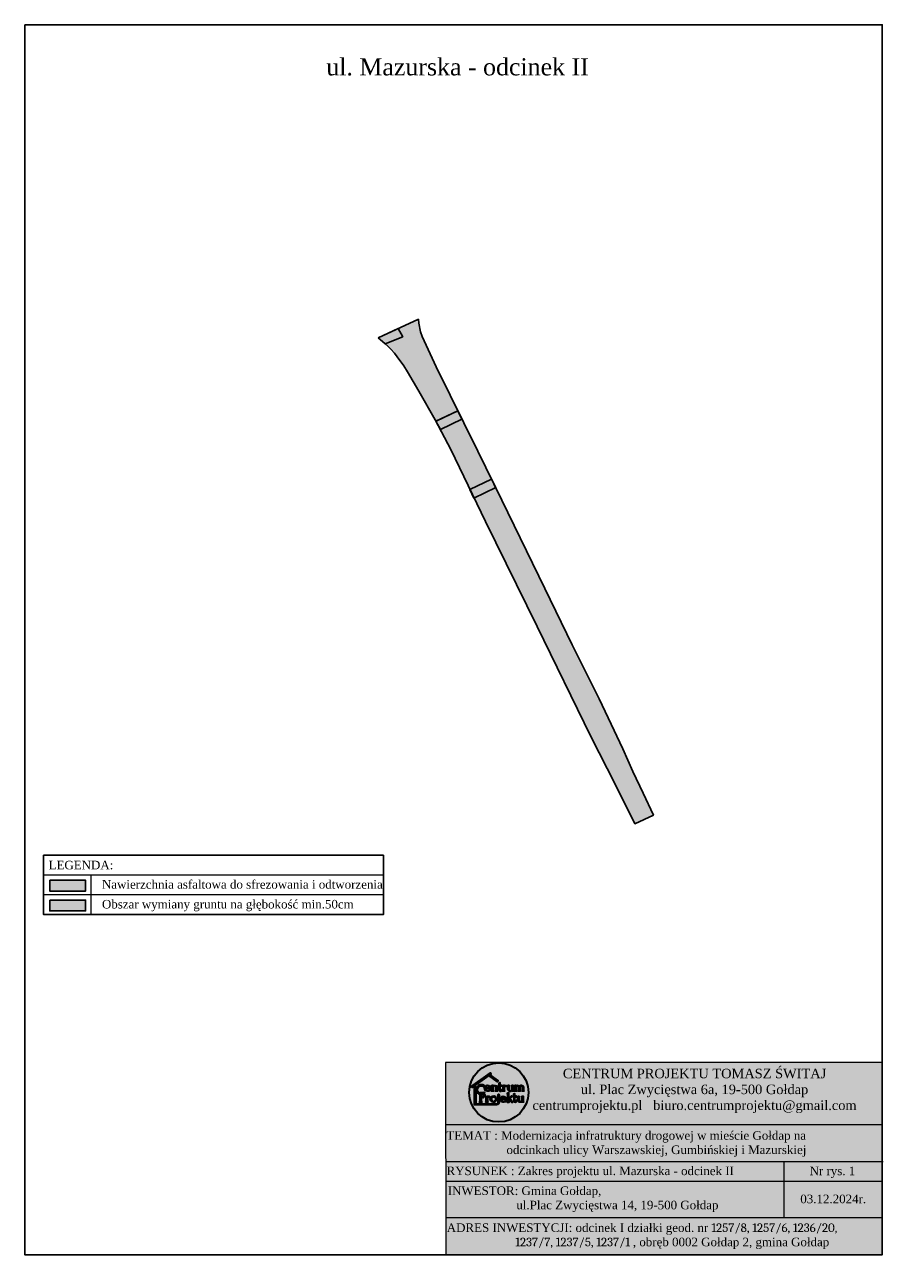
# Model space of a CAD drawing. Header units: millimetres. Extents: x 7584116 to 7587263, y 6019467 to 6021765.
# Tile 2 of 4: x 7584447 to 7584717, y 6020828 to 6021218. Entities that reach past the tile are written whole.
import ezdxf

# ---------------------------------------------------------------- set-up
doc = ezdxf.new("R2010")
doc.units = ezdxf.units.MM
doc.header["$MEASUREMENT"] = 0
doc.layers.add('POMOC', color=4, linetype='Continuous')
doc.styles.get("Standard").update_dxf_attribs({"font": 'arial.ttf'})

msp = doc.modelspace()

# ---------------------------------------------------------------- hatches: boundary and pattern name
at = {"transparency": 33554559}
for color, points in [(6, [(7584558.3, 6021119.49), (7584571.01, 6021125.31), (7584571.13, 6021124.09), (7584571.71, 6021121.3), (7584572.24, 6021119.92), (7584576.63, 6021110.31), (7584589.7, 6021083.76), (7584597.32, 6021068.3), (7584610.84, 6021040.45), (7584619.47, 6021022.73), (7584627.91, 6021005.7), (7584630.73, 6020999.77), (7584635.36, 6020990.03), (7584638.56, 6020982.83), (7584641.79, 6020975.98), (7584645.02, 6020969.13), (7584639.19, 6020966.38), (7584633.04, 6020978.59), (7584625.36, 6020993.87), (7584608.39, 6021028.49), (7584592.1, 6021061.56), (7584581.19, 6021084.28), (7584576.35, 6021093.59), (7584571.11, 6021102.68), (7584567.62, 6021108.78), (7584566.4, 6021110.68), (7584564.34, 6021113.5), (7584563.47, 6021114.6), (7584562.37, 6021115.84), (7584561.51, 6021116.71), (7584560.48, 6021117.65), (7584559.06, 6021118.8)]), (3, [(7584558.3, 6021119.49), (7584564.66, 6021122.4), (7584566.11, 6021119.78), (7584560.6, 6021117.53)]), (3, [(7584576.55, 6021093.2), (7584583.42, 6021096.5), (7584584.75, 6021093.81), (7584577.94, 6021090.54)]), (3, [(7584587.24, 6021071.69), (7584594.04, 6021074.96), (7584595.37, 6021072.27), (7584588.53, 6021068.99)]), (6, [(7584454.93, 6020948.6), (7584466.24, 6020948.6), (7584466.24, 6020945.17), (7584454.93, 6020945.17)]), (3, [(7584454.93, 6020942.36), (7584466.24, 6020942.36), (7584466.24, 6020938.94), (7584454.93, 6020938.94)])]:
    msp.add_hatch(color=color, dxfattribs=at).paths.add_polyline_path(points)
at = {"true_color": 0xffffff}
msp.add_hatch(color=7, dxfattribs=at).paths.add_polyline_path([(7584579.49, 6020891.19), (7584717.07, 6020891.19), (7584717.07, 6020830.62), (7584579.49, 6020830.62)])
at = {"lineweight": 30}
h = msp.add_hatch(color=6, dxfattribs=at)
h.set_gradient(color2=(0, 0, 0), tint=1)
edge = h.paths.add_edge_path()
edge.add_arc((7584596.34, 6020881.74), 9.31, 0, 360)
h = msp.add_hatch(color=250, dxfattribs=at)
h.set_gradient(color1=(255, 255, 255), one_color=1, tint=1)
h.paths.add_polyline_path([(7584587.77, 6020883.21), (7584587.52, 6020883.55), (7584593.72, 6020887.91), (7584593.96, 6020887.57), (7584593.52, 6020887.26), (7584596.18, 6020885.36), (7584595.93, 6020885.08), (7584593.2, 6020887.04)])
h = msp.add_hatch(color=250, dxfattribs=at)
h.set_gradient(color1=(255, 255, 255), one_color=1, tint=1)
h.paths.add_polyline_path([(7584595.64, 6020878.2), (7584595.64, 6020877.85), (7584588.65, 6020877.85), (7584588.65, 6020883.52), (7584589.08, 6020883.52), (7584589.08, 6020878.2)])
h = msp.add_hatch(color=6, dxfattribs=at)
h.set_gradient(color1=(255, 191, 0), one_color=1, tint=1, name='INVCURVED')
h.paths.add_polyline_path([(7584590.45, 6020881.36, -0.923522), (7584591.19, 6020883.85, -0.286085), (7584591.5, 6020883.48), (7584591.67, 6020883.49), (7584591.68, 6020883.94, 1.143285), (7584590.45, 6020881.08)])
h = msp.add_hatch(color=6, dxfattribs=at)
h.set_gradient(color1=(255, 191, 0), one_color=1, tint=1, name='INVCURVED')
edge = h.paths.add_edge_path()
edge.add_arc((7584591.19, 6020880.85), 0.753, 59.7842, 86.9422, ccw=False)
edge.add_arc((7584591.01, 6020881.67), 0.588, 343.5635, 360.9389)
edge.add_line((7584591.59, 6020881.68), (7584591.79, 6020881.68))
edge.add_line((7584591.79, 6020881.68), (7584591.78, 6020881.32))
edge.add_arc((7584591.18, 6020880.85), 0.759, -6.7647, 38.2283, ccw=False)
edge.add_arc((7584591.18, 6020880.85), 0.759, 278.7622, 353.2353, ccw=False)
edge.add_arc((7584590.9, 6020882.61), 2.54, 267.5522, 278.9779, ccw=False)
edge.add_line((7584590.79, 6020880.07), (7584590.79, 6020878.94))
edge.add_arc((7584590.94, 6020878.98), 0.152, 195.5071, 279.516)
edge.add_line((7584590.97, 6020878.83), (7584590.97, 6020878.71))
edge.add_line((7584590.97, 6020878.71), (7584590.28, 6020878.71))
edge.add_line((7584590.28, 6020878.71), (7584590.28, 6020878.83))
edge.add_arc((7584590.31, 6020878.98), 0.152, 260.3426, 344.5406)
edge.add_line((7584590.45, 6020878.94), (7584590.45, 6020881.36))
edge.add_arc((7584590.3, 6020881.36), 0.157, 2.693, 74.8162)
edge.add_line((7584590.34, 6020881.51), (7584590.34, 6020881.6))
edge.add_line((7584590.34, 6020881.6), (7584591.23, 6020881.6))
edge = h.paths.add_edge_path(flags=16)
edge.add_arc((7584591.02, 6020880.85), 0.579, 55.051, 79.1743)
edge.add_arc((7584590.88, 6020879.49), 1.95, 82.6001, 92.5717)
edge.add_line((7584590.79, 6020881.43), (7584590.79, 6020881.24))
edge.add_line((7584590.79, 6020881.24), (7584590.79, 6020880.26))
edge.add_arc((7584590.88, 6020881.66), 1.4, 266.7154, 279.6101)
edge.add_arc((7584591.02, 6020880.85), 0.579, 278.4105, 351.0491)
edge.add_arc((7584591.02, 6020880.85), 0.579, 351.0491, 393.2015)
edge.add_line((7584591.51, 6020881.17), (7584591.36, 6020881.33))
h = msp.add_hatch(color=6, dxfattribs=at)
h.set_gradient(color1=(255, 191, 0), one_color=1, name='INVHEMISPHERICAL')
h.paths.add_polyline_path([(7584593.44, 6020882.99), (7584592.18, 6020882.99, 0.687868), (7584593.59, 6020882.71), (7584593.68, 6020882.71), (7584593.67, 6020882.37, -0.158256), (7584592.69, 6020882.12, -0.902799), (7584592.71, 6020884, -0.466187), (7584593.74, 6020882.99)])
h.paths.add_polyline_path([(7584592.18, 6020883.22), (7584593.45, 6020883.22, 0.39583), (7584592.71, 6020883.81, 0.324978), (7584592.18, 6020883.24, 0.005444)], flags=16)
h = msp.add_hatch(color=6, dxfattribs=at)
h.set_gradient(color1=(255, 191, 0), one_color=1, name='INVHEMISPHERICAL')
h.paths.add_polyline_path([(7584594.05, 6020883.73), (7584594.05, 6020883.88, 0.197538), (7584594.34, 6020884), (7584594.49, 6020884), (7584594.49, 6020883.74, -0.591013), (7584595.79, 6020883.43), (7584595.79, 6020882.36, 0.32306), (7584595.91, 6020882.22), (7584595.91, 6020882.11), (7584595.34, 6020882.11), (7584595.34, 6020882.22, 0.331046), (7584595.44, 6020882.36), (7584595.44, 6020883.43, 0.787785), (7584594.49, 6020883.43), (7584594.49, 6020882.36, 0.47491), (7584594.63, 6020882.22), (7584594.63, 6020882.11), (7584594.02, 6020882.11), (7584594.02, 6020882.22, 0.47491), (7584594.16, 6020882.36), (7584594.16, 6020883.61, 0.473243)])
h = msp.add_hatch(color=6, dxfattribs=at)
h.set_gradient(color1=(255, 191, 0), one_color=1, name='INVHEMISPHERICAL')
h.paths.add_polyline_path([(7584596.45, 6020884.33), (7584596.45, 6020883.98), (7584596.19, 6020883.98), (7584596.19, 6020883.79), (7584596.45, 6020883.79), (7584596.45, 6020882.53, 1.077267), (7584597.29, 6020882.58), (7584597.15, 6020882.58, -0.353558), (7584596.98, 6020882.33, -0.464722), (7584596.77, 6020882.47), (7584596.77, 6020883.79), (7584597.31, 6020883.79), (7584597.31, 6020883.98), (7584596.78, 6020883.98), (7584596.78, 6020884.46), (7584596.78, 6020884.72), (7584596.63, 6020884.72, -0.197538), (7584596.34, 6020884.6), (7584596.34, 6020884.44, -0.473243)])
h = msp.add_hatch(color=6, dxfattribs=at)
h.set_gradient(color1=(255, 191, 0), one_color=1, name='INVHEMISPHERICAL')
h.paths.add_polyline_path([(7584597.86, 6020884), (7584598.02, 6020884), (7584598.02, 6020883.74, -0.335777), (7584598.65, 6020883.94, -1.062267), (7584598.54, 6020883.66, 0.297294), (7584598.02, 6020883.52), (7584598.02, 6020882.36, 0.47491), (7584598.16, 6020882.22), (7584598.16, 6020882.11), (7584597.55, 6020882.11), (7584597.55, 6020882.22, 0.47491), (7584597.68, 6020882.36), (7584597.68, 6020883.61, 0.473243), (7584597.58, 6020883.73), (7584597.58, 6020883.88, 0.197538)])
h = msp.add_hatch(color=6, dxfattribs=at)
h.set_gradient(color1=(255, 191, 0), one_color=1, name='INVHEMISPHERICAL')
h.paths.add_polyline_path([(7584599.52, 6020882.68, 0.859375), (7584600.45, 6020882.68), (7584600.45, 6020883.61, 0.473243), (7584600.34, 6020883.73), (7584600.34, 6020883.88, 0.197538), (7584600.63, 6020884), (7584600.79, 6020884), (7584600.79, 6020883.82), (7584600.79, 6020882.36, 0.47491), (7584600.93, 6020882.22), (7584600.93, 6020882.11), (7584600.45, 6020882.11), (7584600.45, 6020882.31, -0.662729), (7584599.19, 6020882.7), (7584599.19, 6020883.61, 0.473243), (7584599.08, 6020883.73), (7584599.08, 6020883.88, 0.197538), (7584599.37, 6020884), (7584599.52, 6020884), (7584599.52, 6020883.82)])
h = msp.add_hatch(color=6, dxfattribs=at)
h.set_gradient(color1=(255, 191, 0), one_color=1, name='INVHEMISPHERICAL')
h.paths.add_polyline_path([(7584604.19, 6020882.22), (7584604.19, 6020882.11), (7584603.66, 6020882.11), (7584603.66, 6020882.22, 0.331046), (7584603.76, 6020882.36), (7584603.76, 6020883.43, 0.905152), (7584602.93, 6020883.43), (7584602.93, 6020882.36, 0.32306), (7584603.05, 6020882.22), (7584603.05, 6020882.11), (7584602.48, 6020882.11), (7584602.48, 6020882.22, 0.331046), (7584602.57, 6020882.36), (7584602.57, 6020883.43, 0.902961), (7584601.74, 6020883.43), (7584601.74, 6020882.36, 0.47491), (7584601.88, 6020882.22), (7584601.88, 6020882.11), (7584601.27, 6020882.11), (7584601.27, 6020882.22, 0.47491), (7584601.41, 6020882.36), (7584601.41, 6020883.61, 0.473243), (7584601.3, 6020883.73), (7584601.3, 6020883.88, 0.197538), (7584601.59, 6020884), (7584601.74, 6020884), (7584601.74, 6020883.74, -0.592933), (7584602.78, 6020883.61, -0.727169), (7584604.08, 6020883.43), (7584604.08, 6020882.36, 0.252709)])
h = msp.add_hatch(color=6, dxfattribs=at)
h.set_gradient(color1=(255, 223, 127), one_color=1, tint=1, name='INVCURVED')
h.paths.add_polyline_path([(7584591.51, 6020881.17), (7584591.36, 6020881.33, -0.129628), (7584590.79, 6020881.24), (7584590.79, 6020881.04, 0.098881)])
h = msp.add_hatch(color=6, dxfattribs=at)
h.set_gradient(color1=(255, 191, 0), one_color=1, tint=1, name='INVHEMISPHERICAL')
h.paths.add_polyline_path([(7584592.57, 6020880.6), (7584592.72, 6020880.6), (7584592.72, 6020880.34, -0.335777), (7584593.36, 6020880.54, -1.062267), (7584593.25, 6020880.26, 0.297294), (7584592.73, 6020880.13), (7584592.73, 6020878.96, 0.47491), (7584592.86, 6020878.83), (7584592.86, 6020878.71), (7584592.25, 6020878.71), (7584592.25, 6020878.83, 0.47491), (7584592.39, 6020878.96), (7584592.39, 6020880.22, 0.473243), (7584592.28, 6020880.33), (7584592.28, 6020880.48, 0.197538)])
h = msp.add_hatch(color=6, dxfattribs=at)
h.set_gradient(color1=(255, 191, 0), one_color=1, name='INVHEMISPHERICAL')
edge = h.paths.add_edge_path()
edge.add_spline(control_points=[(7584594.75, 6020878.72), (7584595.67, 6020878.8), (7584595.67, 6020879.65), (7584595.67, 6020880.51), (7584594.75, 6020880.58)], knot_values=[3.866288, 3.866288, 3.866288, 5.347469, 5.347469, 6.828651, 6.828651, 6.828651], weights=[1, 0.73807, 1, 0.73807, 1], degree=2, periodic=0)
edge.add_line((7584594.75, 6020880.58), (7584594.57, 6020880.58))
edge.add_spline(control_points=[(7584594.57, 6020880.58), (7584593.66, 6020880.51), (7584593.66, 6020879.65), (7584593.66, 6020878.8), (7584594.57, 6020878.72)], knot_values=[0, 0, 0, 1.481182, 1.481182, 2.962364, 2.962364, 2.962364], weights=[1, 0.73807, 1, 0.73807, 1], degree=2, periodic=0)
edge.add_line((7584594.57, 6020878.72), (7584594.75, 6020878.72))
edge = h.paths.add_edge_path(flags=16)
edge.add_spline(control_points=[(7584594.75, 6020880.38), (7584595.32, 6020880.29), (7584595.32, 6020879.65), (7584595.32, 6020879.01), (7584594.75, 6020878.92)], knot_values=[0, 0, 0, 1.433144, 1.433144, 2.866288, 2.866288, 2.866288], weights=[1, 0.754062, 1, 0.754062, 1], degree=2, periodic=0)
edge.add_line((7584594.75, 6020878.92), (7584594.57, 6020878.92))
edge.add_spline(control_points=[(7584594.57, 6020878.92), (7584594.01, 6020879.01), (7584594.01, 6020879.65), (7584594.01, 6020880.29), (7584594.57, 6020880.38)], knot_values=[0, 0, 0, 1.433144, 1.433144, 2.866288, 2.866288, 2.866288], weights=[1, 0.754062, 1, 0.754062, 1], degree=2, periodic=0)
edge.add_line((7584594.57, 6020880.38), (7584594.75, 6020880.38))
h = msp.add_hatch(color=6, dxfattribs=at)
h.set_gradient(color1=(255, 191, 0), one_color=1, name='INVHEMISPHERICAL')
h.paths.add_polyline_path([(7584596.02, 6020880.35), (7584596.02, 6020880.5, 0.197538), (7584596.31, 6020880.62), (7584596.46, 6020880.62), (7584596.46, 6020880.36), (7584596.46, 6020878.66, -0.365861), (7584595.75, 6020877.9, 0.234931), (7584596.13, 6020878.66), (7584596.13, 6020880.24, 0.473243)])
h = msp.add_hatch(color=6, dxfattribs=at)
h.set_gradient(color1=(255, 191, 0), one_color=1, name='INVHEMISPHERICAL')
h.paths.add_polyline_path([(7584596.52, 6020880.98, 1), (7584596.06, 6020880.98, 1)])
h = msp.add_hatch(color=6, dxfattribs=at)
h.set_gradient(color1=(255, 191, 0), one_color=1, name='INVHEMISPHERICAL')
h.paths.add_polyline_path([(7584597.67, 6020880.56, -0.466187), (7584598.7, 6020879.55), (7584598.4, 6020879.55), (7584597.14, 6020879.55, 0.687868), (7584598.55, 6020879.28), (7584598.64, 6020879.28), (7584598.63, 6020878.93, -0.158256), (7584597.65, 6020878.69, -0.902799)])
h.paths.add_polyline_path([(7584597.14, 6020879.78), (7584598.41, 6020879.78, 0.39583), (7584597.67, 6020880.38, 0.324978), (7584597.14, 6020879.8, 0.005444)], flags=16)
h = msp.add_hatch(color=6, dxfattribs=at)
h.set_gradient(color1=(255, 191, 0), one_color=1, name='INVHEMISPHERICAL')
h.paths.add_polyline_path([(7584598.99, 6020878.83), (7584598.99, 6020878.71), (7584599.6, 6020878.71), (7584599.6, 6020878.83, -0.445335), (7584599.47, 6020878.95), (7584599.47, 6020879.59), (7584599.54, 6020879.66), (7584600.32, 6020878.71), (7584600.73, 6020878.71), (7584600.73, 6020878.83, -0.174114), (7584600.55, 6020878.92), (7584599.79, 6020879.86), (7584600.3, 6020880.33, -0.11284), (7584600.54, 6020880.45), (7584600.54, 6020880.53), (7584600.19, 6020880.53), (7584599.47, 6020879.84), (7584599.47, 6020881.29), (7584599.47, 6020881.55), (7584599.31, 6020881.55, -0.197538), (7584599.02, 6020881.43), (7584599.02, 6020881.27, -0.473243), (7584599.13, 6020881.16), (7584599.13, 6020878.96, -0.47491)])
h = msp.add_hatch(color=6, dxfattribs=at)
h.set_gradient(color1=(255, 191, 0), one_color=1, name='INVHEMISPHERICAL')
h.paths.add_polyline_path([(7584601.1, 6020880.93), (7584601.1, 6020880.58), (7584600.83, 6020880.58), (7584600.83, 6020880.39), (7584601.1, 6020880.39), (7584601.1, 6020879.13, 1.077267), (7584601.94, 6020879.18), (7584601.79, 6020879.18, -0.353558), (7584601.63, 6020878.93, -0.464722), (7584601.42, 6020879.07), (7584601.42, 6020880.39), (7584601.95, 6020880.39), (7584601.95, 6020880.58), (7584601.43, 6020880.58), (7584601.43, 6020881.06), (7584601.43, 6020881.32), (7584601.27, 6020881.32, -0.197538), (7584600.99, 6020881.2), (7584600.99, 6020881.04, -0.473243)])
h = msp.add_hatch(color=6, dxfattribs=at)
h.set_gradient(color1=(255, 191, 0), one_color=1, name='INVHEMISPHERICAL')
h.paths.add_polyline_path([(7584602.7, 6020879.28, 0.859375), (7584603.63, 6020879.28), (7584603.63, 6020880.22, 0.473243), (7584603.52, 6020880.33), (7584603.52, 6020880.48, 0.197538), (7584603.81, 6020880.6), (7584603.97, 6020880.6), (7584603.97, 6020880.42), (7584603.97, 6020878.96, 0.47491), (7584604.11, 6020878.83), (7584604.11, 6020878.71), (7584603.63, 6020878.71), (7584603.63, 6020878.92, -0.649665), (7584602.37, 6020879.28), (7584602.37, 6020880.22, 0.473243), (7584602.26, 6020880.33), (7584602.26, 6020880.48, 0.197538), (7584602.55, 6020880.6), (7584602.7, 6020880.6), (7584602.7, 6020880.42)])

# ---------------------------------------------------------------- linework, layer by layer
at = {"color": 3}
for p, q in [((7584564.66, 6021122.4), (7584566.11, 6021119.78)), ((7584583.42, 6021096.5), (7584576.61, 6021093.24)), ((7584584.75, 6021093.81), (7584577.94, 6021090.55))]:
    msp.add_line(p, q, dxfattribs=at)
at = {"color": 0, "linetype": 'ByBlock', "lineweight": 20}
for p, q in [((7584559.98, 6020950.22), (7584453.01, 6020950.22)), ((7584467.84, 6020950.22), (7584467.84, 6020937.75)), ((7584559.98, 6020943.98), (7584453.01, 6020943.98)), ((7584559.98, 6020937.75), (7584453.01, 6020937.75)), ((7584717.19, 6020871.5), (7584579.53, 6020871.5)), ((7584579.59, 6020859.98), (7584717.4, 6020859.97)), ((7584686.24, 6020842.31), (7584686.24, 6020859.97)), ((7584717.13, 6020853.73), (7584579.55, 6020853.73)), ((7584579.72, 6020842.31), (7584717.06, 6020842.31)), ((7584579.65, 6020830.63), (7584717.1, 6020830.62))]:
    msp.add_line(p, q, dxfattribs=at)
at = {"color": 41, "lineweight": 30}
for p, q in [((7584591.79, 6020881.68), (7584591.59, 6020881.68)), ((7584591.78, 6020881.32), (7584591.79, 6020881.68)), ((7584592.71, 6020883.85), (7584592.71, 6020883.85)), ((7584591.23, 6020881.6), (7584590.34, 6020881.6)), ((7584590.34, 6020881.6), (7584590.34, 6020881.51)), ((7584590.45, 6020881.36), (7584590.45, 6020878.94)), ((7584590.79, 6020881.43), (7584590.79, 6020881.24)), ((7584590.79, 6020881.24), (7584590.79, 6020880.26)), ((7584591.51, 6020881.17), (7584591.36, 6020881.33)), ((7584594.57, 6020880.58), (7584594.75, 6020880.58)), ((7584594.57, 6020880.38), (7584594.75, 6020880.38)), ((7584594.57, 6020878.92), (7584594.75, 6020878.92)), ((7584594.57, 6020878.72), (7584594.75, 6020878.72)), ((7584597.67, 6020880.41), (7584597.67, 6020880.41))]:
    msp.add_line(p, q, dxfattribs=at)
for points in [[(7584447.07, 6021218.07), (7584717.07, 6021218.07), (7584717.07, 6020830.62), (7584447.07, 6020830.62)], [(7584453.01, 6020956.46), (7584559.98, 6020956.46), (7584559.98, 6020937.75), (7584453.01, 6020937.75)]]:
    msp.add_lwpolyline(points, close=True)
at = {"color": 6}
msp.add_lwpolyline([(7584558.3, 6021119.49), (7584571.01, 6021125.31), (7584571.13, 6021124.09), (7584571.71, 6021121.3), (7584572.24, 6021119.92), (7584576.63, 6021110.31), (7584589.7, 6021083.76), (7584597.32, 6021068.3), (7584610.84, 6021040.45), (7584619.47, 6021022.73), (7584627.91, 6021005.7), (7584630.73, 6020999.77), (7584635.36, 6020990.03), (7584638.56, 6020982.83), (7584641.79, 6020975.98), (7584645.02, 6020969.13), (7584639.19, 6020966.38), (7584633.04, 6020978.59), (7584625.36, 6020993.87), (7584608.39, 6021028.49), (7584592.1, 6021061.56), (7584581.19, 6021084.28), (7584576.35, 6021093.59), (7584571.11, 6021102.68), (7584567.62, 6021108.78), (7584566.4, 6021110.68), (7584564.34, 6021113.5), (7584563.47, 6021114.6), (7584562.37, 6021115.84), (7584561.51, 6021116.71), (7584560.48, 6021117.65), (7584559.06, 6021118.8), (7584558.3, 6021119.49)], dxfattribs=at)
at = {"color": 3}
for points in [[(7584558.3, 6021119.49), (7584564.66, 6021122.4), (7584566.11, 6021119.78), (7584560.6, 6021117.53)], [(7584576.55, 6021093.2), (7584583.42, 6021096.5), (7584584.75, 6021093.81), (7584577.94, 6021090.54)], [(7584587.24, 6021071.69), (7584594.04, 6021074.96), (7584595.37, 6021072.27), (7584588.53, 6021068.99)], [(7584454.93, 6020942.36), (7584466.24, 6020942.36), (7584466.24, 6020938.94), (7584454.93, 6020938.94)]]:
    msp.add_lwpolyline(points, close=True, dxfattribs=at)
at = {"color": 6}
msp.add_lwpolyline([(7584454.93, 6020948.6), (7584466.24, 6020948.6), (7584466.24, 6020945.17), (7584454.93, 6020945.17)], close=True, dxfattribs=at)
at = {"lineweight": 20}
msp.add_lwpolyline([(7584717.06, 6020891.19), (7584579.52, 6020891.19), (7584579.68, 6020830.62), (7584717.07, 6020830.62)], close=True, dxfattribs=at)
at = {"color": 250, "lineweight": 30}
for points in [[(7584587.77, 6020883.21), (7584587.52, 6020883.55), (7584593.72, 6020887.91), (7584593.96, 6020887.57), (7584593.52, 6020887.26), (7584596.18, 6020885.36), (7584595.93, 6020885.08), (7584593.2, 6020887.04)], [(7584595.64, 6020878.2), (7584595.64, 6020877.85), (7584588.65, 6020877.85), (7584588.65, 6020883.52), (7584589.08, 6020883.52), (7584589.08, 6020878.2)]]:
    msp.add_lwpolyline(points, close=True, dxfattribs=at)
at = {"color": 41, "lineweight": 30}
msp.add_lwpolyline([(7584590.45, 6020881.36, -0.923522), (7584591.19, 6020883.85, -0.286085), (7584591.5, 6020883.48), (7584591.67, 6020883.49), (7584591.68, 6020883.94, 1.143285), (7584590.45, 6020881.08, 1.143285)], format="xyb", dxfattribs=at)
for points in [[(7584591.23, 6020881.6, -0.119057), (7584591.57, 6020881.5, 0.07596), (7584591.59, 6020881.68), (7584591.79, 6020881.68), (7584591.78, 6020881.32, -0.198881), (7584591.94, 6020880.76, -0.336892), (7584591.3, 6020880.1, -0.049895), (7584590.79, 6020880.07), (7584590.79, 6020878.94, 0.383909), (7584590.97, 6020878.83), (7584590.97, 6020878.71), (7584590.28, 6020878.71), (7584590.28, 6020878.83, 0.384855), (7584590.45, 6020878.94), (7584590.45, 6020881.36, 0.325514), (7584590.34, 6020881.51), (7584590.34, 6020881.6)], [(7584593.44, 6020882.99), (7584592.18, 6020882.99, 0.687868), (7584593.59, 6020882.71), (7584593.68, 6020882.71), (7584593.67, 6020882.37, -0.158256), (7584592.69, 6020882.12, -0.902799), (7584592.71, 6020884, -0.466187), (7584593.74, 6020882.99)], [(7584592.18, 6020883.22), (7584593.45, 6020883.22, 0.39583), (7584592.71, 6020883.81, 0.324978), (7584592.18, 6020883.24), (7584592.18, 6020883.24, 0.005444)], [(7584594.05, 6020883.73), (7584594.05, 6020883.88, 0.197538), (7584594.34, 6020884), (7584594.49, 6020884), (7584594.49, 6020883.74, -0.591013), (7584595.79, 6020883.43), (7584595.79, 6020882.36, 0.32306), (7584595.91, 6020882.22), (7584595.91, 6020882.11), (7584595.34, 6020882.11), (7584595.34, 6020882.22, 0.331046), (7584595.44, 6020882.36), (7584595.44, 6020883.43, 0.787785), (7584594.49, 6020883.43), (7584594.49, 6020882.36, 0.47491), (7584594.63, 6020882.22), (7584594.63, 6020882.11), (7584594.02, 6020882.11), (7584594.02, 6020882.22, 0.47491), (7584594.16, 6020882.36), (7584594.16, 6020883.61, 0.473243)], [(7584596.45, 6020884.33), (7584596.45, 6020883.98), (7584596.19, 6020883.98), (7584596.19, 6020883.79), (7584596.45, 6020883.79), (7584596.45, 6020882.53, 1.077267), (7584597.29, 6020882.58), (7584597.15, 6020882.58, -0.353558), (7584596.98, 6020882.33, -0.464722), (7584596.77, 6020882.47), (7584596.77, 6020883.79), (7584597.31, 6020883.79), (7584597.31, 6020883.98), (7584596.78, 6020883.98), (7584596.78, 6020884.46), (7584596.78, 6020884.72), (7584596.63, 6020884.72, -0.197538), (7584596.34, 6020884.6), (7584596.34, 6020884.44, -0.473243)], [(7584597.86, 6020884), (7584598.02, 6020884), (7584598.02, 6020883.74, -0.335777), (7584598.65, 6020883.94, -1.062267), (7584598.54, 6020883.66, 0.297294), (7584598.02, 6020883.52), (7584598.02, 6020882.36, 0.47491), (7584598.16, 6020882.22), (7584598.16, 6020882.11), (7584597.55, 6020882.11), (7584597.55, 6020882.22, 0.47491), (7584597.68, 6020882.36), (7584597.68, 6020883.61, 0.473243), (7584597.58, 6020883.73), (7584597.58, 6020883.88, 0.197538)], [(7584599.52, 6020882.68, 0.859375), (7584600.45, 6020882.68), (7584600.45, 6020883.61, 0.473243), (7584600.34, 6020883.73), (7584600.34, 6020883.88, 0.197538), (7584600.63, 6020884), (7584600.79, 6020884), (7584600.79, 6020883.82), (7584600.79, 6020882.36, 0.47491), (7584600.93, 6020882.22), (7584600.93, 6020882.11), (7584600.45, 6020882.11), (7584600.45, 6020882.31, -0.662729), (7584599.19, 6020882.7), (7584599.19, 6020883.61, 0.473243), (7584599.08, 6020883.73), (7584599.08, 6020883.88, 0.197538), (7584599.37, 6020884), (7584599.52, 6020884), (7584599.52, 6020883.82)], [(7584604.19, 6020882.22), (7584604.19, 6020882.11), (7584603.66, 6020882.11), (7584603.66, 6020882.22, 0.331046), (7584603.76, 6020882.36), (7584603.76, 6020883.43, 0.905152), (7584602.93, 6020883.43), (7584602.93, 6020882.36, 0.32306), (7584603.05, 6020882.22), (7584603.05, 6020882.11), (7584602.48, 6020882.11), (7584602.48, 6020882.22, 0.331046), (7584602.57, 6020882.36), (7584602.57, 6020883.43, 0.902961), (7584601.74, 6020883.43), (7584601.74, 6020882.36, 0.47491), (7584601.88, 6020882.22), (7584601.88, 6020882.11), (7584601.27, 6020882.11), (7584601.27, 6020882.22, 0.47491), (7584601.41, 6020882.36), (7584601.41, 6020883.61, 0.473243), (7584601.3, 6020883.73), (7584601.3, 6020883.88, 0.197538), (7584601.59, 6020884), (7584601.74, 6020884), (7584601.74, 6020883.74, -0.592933), (7584602.78, 6020883.61, -0.727169), (7584604.08, 6020883.43), (7584604.08, 6020882.36, 0.252709)], [(7584591.36, 6020881.33, 0.105648), (7584591.13, 6020881.42, 0.043537), (7584590.79, 6020881.43), (7584590.79, 6020881.24), (7584590.79, 6020880.26, 0.056323), (7584591.11, 6020880.28, 0.328003), (7584591.6, 6020880.76, 0.186027), (7584591.51, 6020881.17)], [(7584592.57, 6020880.6), (7584592.72, 6020880.6), (7584592.72, 6020880.34, -0.335777), (7584593.36, 6020880.54, -1.062267), (7584593.25, 6020880.26, 0.297294), (7584592.73, 6020880.13), (7584592.73, 6020878.96, 0.47491), (7584592.86, 6020878.83), (7584592.86, 6020878.71), (7584592.25, 6020878.71), (7584592.25, 6020878.83, 0.47491), (7584592.39, 6020878.96), (7584592.39, 6020880.22, 0.473243), (7584592.28, 6020880.33), (7584592.28, 6020880.48, 0.197538)], [(7584596.02, 6020880.35), (7584596.02, 6020880.5, 0.197538), (7584596.31, 6020880.62), (7584596.46, 6020880.62), (7584596.46, 6020880.36), (7584596.46, 6020878.66, -0.365861), (7584595.75, 6020877.9, 0.234931), (7584596.13, 6020878.66), (7584596.13, 6020880.24, 0.473243)], [(7584597.67, 6020880.56, -0.466187), (7584598.7, 6020879.55), (7584598.4, 6020879.55), (7584597.14, 6020879.55, 0.687868), (7584598.55, 6020879.28), (7584598.64, 6020879.28), (7584598.63, 6020878.93, -0.158256), (7584597.65, 6020878.69, -0.902799)], [(7584597.14, 6020879.78), (7584598.41, 6020879.78, 0.39583), (7584597.67, 6020880.38, 0.324978), (7584597.14, 6020879.8), (7584597.14, 6020879.8, 0.005444)], [(7584598.99, 6020878.83), (7584598.99, 6020878.71), (7584599.6, 6020878.71), (7584599.6, 6020878.83, -0.445335), (7584599.47, 6020878.95), (7584599.47, 6020879.59), (7584599.54, 6020879.66), (7584600.32, 6020878.71), (7584600.73, 6020878.71), (7584600.73, 6020878.83, -0.174114), (7584600.55, 6020878.92), (7584599.79, 6020879.86), (7584600.3, 6020880.33, -0.11284), (7584600.54, 6020880.45), (7584600.54, 6020880.53), (7584600.19, 6020880.53), (7584599.47, 6020879.84), (7584599.47, 6020881.29), (7584599.47, 6020881.55), (7584599.31, 6020881.55, -0.197538), (7584599.02, 6020881.43), (7584599.02, 6020881.27, -0.473243), (7584599.13, 6020881.16), (7584599.13, 6020878.96, -0.47491)], [(7584601.1, 6020880.93), (7584601.1, 6020880.58), (7584600.83, 6020880.58), (7584600.83, 6020880.39), (7584601.1, 6020880.39), (7584601.1, 6020879.13, 1.077267), (7584601.94, 6020879.18), (7584601.79, 6020879.18, -0.353558), (7584601.63, 6020878.93, -0.464722), (7584601.42, 6020879.07), (7584601.42, 6020880.39), (7584601.95, 6020880.39), (7584601.95, 6020880.58), (7584601.43, 6020880.58), (7584601.43, 6020881.06), (7584601.43, 6020881.32), (7584601.27, 6020881.32, -0.197538), (7584600.99, 6020881.2), (7584600.99, 6020881.04, -0.473243)], [(7584602.7, 6020879.28, 0.859375), (7584603.63, 6020879.28), (7584603.63, 6020880.22, 0.473243), (7584603.52, 6020880.33), (7584603.52, 6020880.48, 0.197538), (7584603.81, 6020880.6), (7584603.97, 6020880.6), (7584603.97, 6020880.42), (7584603.97, 6020878.96, 0.47491), (7584604.11, 6020878.83), (7584604.11, 6020878.71), (7584603.63, 6020878.71), (7584603.63, 6020878.92, -0.649665), (7584602.37, 6020879.28), (7584602.37, 6020880.22, 0.473243), (7584602.26, 6020880.33), (7584602.26, 6020880.48, 0.197538), (7584602.55, 6020880.6), (7584602.7, 6020880.6), (7584602.7, 6020880.42)]]:
    msp.add_lwpolyline(points, format="xyb", close=True, dxfattribs=at)
at = {"color": 250, "lineweight": 30}
msp.add_circle((7584596.34, 6020881.74), 9.31, dxfattribs=at)
at = {"color": 41, "lineweight": 30}
msp.add_circle((7584596.29, 6020880.98), 0.226, dxfattribs=at)
for centre, radius, start, end in [((7584591.01, 6020881.67), 0.588, 343.5635, 0.9389), ((7584590.3, 6020881.36), 0.157, 2.693, 74.8162), ((7584590.88, 6020879.49), 1.95, 82.6001, 92.5717), ((7584590.91, 6020882.35), 1.11, 264.1757, 293.7195), ((7584590.82, 6020882.89), 1.85, 269.0712, 291.6596), ((7584591.02, 6020880.85), 0.579, 278.4105, 351.0491), ((7584591.02, 6020880.85), 0.579, 55.051, 79.1743), ((7584591.19, 6020880.85), 0.753, 59.7842, 86.9422), ((7584591.18, 6020880.85), 0.759, 278.7622, 353.2353), ((7584591.02, 6020880.85), 0.579, 351.0491, 33.2015), ((7584591.18, 6020880.85), 0.759, 353.2353, 38.2283)]:
    msp.add_arc(centre, radius, start, end, dxfattribs=at)
for points, weights, knots in [([(7584594.57, 6020878.72), (7584593.66, 6020878.8), (7584593.66, 6020879.65), (7584593.66, 6020880.51), (7584594.57, 6020880.58)], [1, 0.738069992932, 1, 0.738069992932, 1], [0, 0, 0, 1.481182, 1.481182, 2.962364, 2.962364, 2.962364]), ([(7584594.57, 6020880.38), (7584594.01, 6020880.29), (7584594.01, 6020879.65), (7584594.01, 6020879.01), (7584594.57, 6020878.92)], [1, 0.754061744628, 1, 0.754061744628, 1], [3.962364, 3.962364, 3.962364, 5.395507, 5.395507, 6.828651, 6.828651, 6.828651]), ([(7584594.75, 6020878.72), (7584595.67, 6020878.8), (7584595.67, 6020879.65), (7584595.67, 6020880.51), (7584594.75, 6020880.58)], [1, 0.738069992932, 1, 0.738069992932, 1], [3.866288, 3.866288, 3.866288, 5.347469, 5.347469, 6.828651, 6.828651, 6.828651]), ([(7584594.75, 6020880.38), (7584595.32, 6020880.29), (7584595.32, 6020879.65), (7584595.32, 6020879.01), (7584594.75, 6020878.92)], [1, 0.754061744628, 1, 0.754061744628, 1], [0, 0, 0, 1.433144, 1.433144, 2.866288, 2.866288, 2.866288])]:
    msp.add_rational_spline(points, weights, degree=2, knots=knots, dxfattribs=at)

# ---------------------------------------------------------------- texts
at = {"layer": 'POMOC', "color": 0, "attachment_point": 3}
for s, insert, char_height, width in [('\\pxi-5,l5,r10.1836,ql,t5;{\\fTimes New Roman|b0|i0|c238|p18;\\H0.9001x;ul. Mazurska - odcinek II\\P\\pxi0,l0,r0,ql,t5;\\H1.111x;  }', (7584802.41, 6021207.52), 5.9994, 260.3995), ('\\pxi-7,l7,ql,t5,48;{\\fTimes New Roman|b0|i0|c238|p18;LEGENDA: }', (7584584.76, 6020954.72), 2.7, 130.1997), ('\\pxi-6,l6,r11.9452,ql,t5;{\\fTimes New Roman|b0|i0|c238|p18;Nawierzchnia asfaltowa do sfrezowania i odtworzenia}', (7584601.57, 6020948.63), 2.7, 130.1997), ('\\pxi-6,l6,r11.9452,ql,t5;{\\fTimes New Roman|b0|i0|c238|p18;Obszar wymiany gruntu na głębokość min.50cm}', (7584601.57, 6020942.39), 2.7, 130.1997), ('\\pxqc;{\\fTimes New Roman|b0|i0|c238|p18;CENTRUM PROJEKTU TOMASZ ŚWITAJ\\P\\pxqc;ul. Plac Zwycięstwa 6a, 19-500 Gołdap\\P\\pxqc;centrumprojektu.pl   biuro.centrumprojektu@gmail.com}', (7584710.52, 6020889.21), 3, 105.0656), ('\\pxi-7,l7,ql,t5,48;{\\fTimes New Roman|b0|i0|c238|p18;TEMAT : Modernizacja infratruktury drogowej w mieście Gołdap na odcinkach ulicy Warszawskiej, Gumbińskiej i Mazurskiej }', (7584710.05, 6020869.53), 2.7, 130.1997), ('\\pxi-5,l5,r10.1836,ql,t5;{\\fTimes New Roman|b0|i0|c238|p18;\\H0.9001x;RYSUNEK : Zakres projektu ul. Mazurska - odcinek II\\P\\pxi0,l0,r0,ql,t5;\\H1.111x;  }', (7584710.09, 6020858.39), 2.9997, 130.1997), ('\\pxi-6,l6,r11.9452,ql,t5;{\\fTimes New Roman|b0|i0|c238|p18;Nr rys. 1 }', (7584824.41, 6020858.38), 2.7, 130.1997), ('\\pxi-6,l6,r11.9452,ql,t5;{\\fTimes New Roman|b0|i0|c238|p18;\\H0.8333x;03.12.2024r. }', (7584821.49, 6020849.54), 3.24, 130.1997)]:
    msp.add_mtext(s, dxfattribs=dict(at, insert=insert, char_height=char_height, width=width))
at = {"layer": 'POMOC', "color": 0, "lineweight": 0, "char_height": 2.7, "attachment_point": 3}
for s, insert, width in [('\\pxi-5,l5,r2.95555,ql,t5,44;{\\fTimes New Roman|b0|i0|c238|p18;INWESTOR: Gmina Gołdap,\\P\\pxi3,l5,r2.95555,ql,t5,44;ul.Plac Zwycięstwa 14, 19-500 Gołdap\\P\\pxi-31,l39,r17.9555,ql,t5,44;\\P\\pxi-31,l39,r17.9555,ql,t5,44;\\P\\pxi0,l0,r3.95555,ql,t5,38,44; }', (7584694.4, 6020852.13), 114.1313), ('\\pxi-8,l8,r4.15951,ql,t5;{\\fTimes New Roman|b0|i0|c238|p18;ADRES INWESTYCJI: odcinek I działki geod. nr \\fCambria|b0|i0|c238|p18;1257/8, 1257/6, 1236/20, 1237/7, 1237/5, 1237/1 \\fTimes New Roman|b0|i0|c238|p18;, obręb 0002 Gołdap 2, gmina Gołdap}', (7584719.14, 6020840.49), 139.1897)]:
    msp.add_mtext(s, dxfattribs=dict(at, insert=insert, width=width))

doc.saveas('drawing.dxf')
